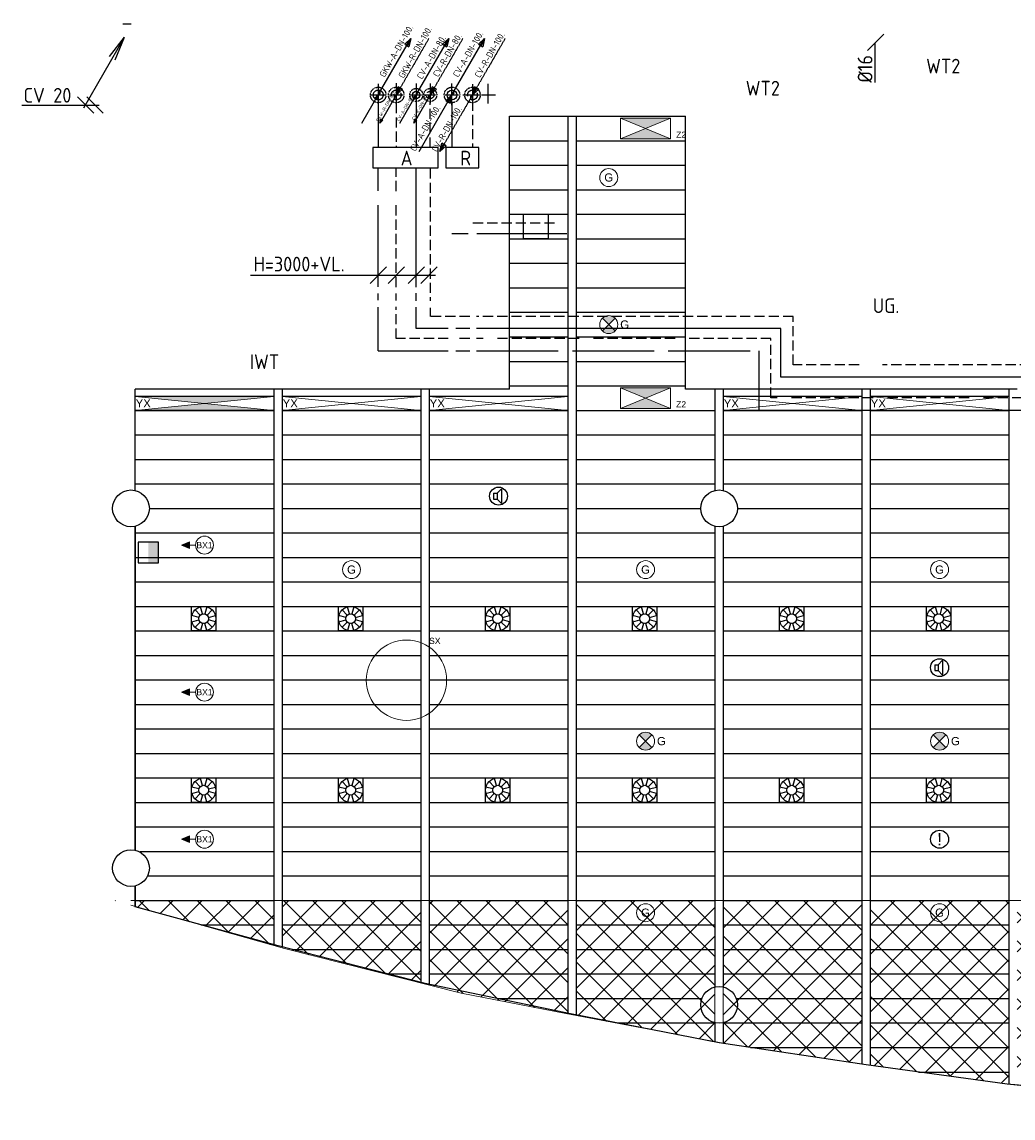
# Model space of a CAD drawing. Extents: x 7383 to 861143, y -570072 to -203000.
# Tile 4 of 30: x 427508 to 439643, y -294132 to -280713. Entities that reach past the tile are written whole.
import ezdxf

# ---------------------------------------------------------------- set-up
doc = ezdxf.new("R2010")
doc.units = 0
doc.header["$LTSCALE"] = 25
for name, pattern in [('2322105', [47, 40, -7]), ('2322106', [47, 5, -2, 5, -2, 5, -2, 5, -2, 5, -2, 5, -7]), ('2322107', [2000, 1000, 1000]), ('2322108', [7, 5, -2]), ('DASHED2', [0.375, 0.25, -0.125]), ('HIDDEN2', [0.1875, 0.125, -0.0625]), ('KW', [7, 4, -1, 1, -1])]:
    doc.linetypes.add(name, pattern=pattern)
doc.layers.get('0').update_dxf_attribs({"linetype": 'CONTINUOUS'})
for name, color, linetype in [('52', 3, 'CONTINUOUS'), ('60', 7, 'CONTINUOUS'), ('60-CV', 3, 'CONTINUOUS'), ('7KADERHALMOS', 2, 'CONTINUOUS'), ('KP-bandraster', 5, 'CONTINUOUS'), ('KP-Melders', 3, 'CONTINUOUS'), ('KP-Oppervlak', 3, 'CONTINUOUS'), ('KP-panelen', 1, 'CONTINUOUS'), ('KP-retour', 3, 'CONTINUOUS'), ('KP-slangen', 7, 'CONTINUOUS'), ('SYM-W', 7, 'CONTINUOUS'), ('Thermostaat', 160, 'CONTINUOUS'), ('WL522---_VWA', 2, 'CONTINUOUS'), ('WL532---_DBL', 6, 'CONTINUOUS'), ('WL532---_KW-LD', 5, 'KW'), ('WL550---_AANVOER', 4, 'CONTINUOUS'), ('WL550---_RETOUR', 4, 'CONTINUOUS'), ('WL5501--', 130, 'CONTINUOUS'), ('WL5501--_GKW-A', 4, 'CONTINUOUS'), ('WL5502--', 130, 'CONTINUOUS'), ('WL561---_AANVOER', 10, 'CONTINUOUS'), ('WL561---_RETOUR', 10, 'CONTINUOUS'), ('WL5611--_CV-A', 3, 'CONTINUOUS'), ('WL5612--_CV-R', 3, 'DASHED2')]:
    doc.layers.add(name, color=color, linetype=linetype)
doc.layers.add('KP-aanvoer', color=6, linetype='CONTINUOUS', plot=False)
for name, color, linetype, lineweight in [('KP-Aluminium', 8, 'CONTINUOUS', 18), ('KP-onderlegger CV GKW', 8, 'CONTINUOUS', 18), ('KP-Verlichting', 2, 'CONTINUOUS', 18)]:
    doc.layers.add(name, color=color, linetype=linetype, lineweight=lineweight)
doc.styles.add('arial', font='ARIAL.TTF')
doc.styles.add('BURO-018', font='ISO96.shx', dxfattribs={"height": 90})
doc.styles.add('ISO', font='ISO.SHX')

# ---------------------------------------------------------------- blocks, each defined once
blk = doc.blocks.new('PR')
at = {"layer": 'WL532---_KW-LD', "color": 7, "linetype": 'HIDDEN2'}
blk.add_line((200, 346.4), (0, 0), dxfattribs=at)
at = {"layer": 'WL532---_KW-LD', "color": 7}
for p, q in [((0, 0), (12, 50.8)), ((0, 0), (20.7, 45.8)), ((0, 0), (29.3, 40.8)), ((38, 35.8), (0, 0)), ((38, 35.8), (12, 50.8))]:
    blk.add_line(p, q, dxfattribs=at)
blk = doc.blocks.new('PA')
at = {"layer": 'WL532---_KW-LD', "color": 7, "linetype": 'Continuous'}
blk.add_line((0, 0), (200, 346.4), dxfattribs=at)
at = {"layer": 'WL532---_KW-LD', "color": 7}
for p, q in [((162, 310.6), (200, 346.4)), ((200, 346.4), (170.7, 305.6)), ((200, 346.4), (179.3, 300.6)), ((200, 346.4), (188, 295.6)), ((162, 310.6), (188, 295.6))]:
    blk.add_line(p, q, dxfattribs=at)
blk = doc.blocks.new('A$C796256B5')
at = {"layer": 'SYM-W', "color": 7}
blk.add_line((319, 592), (119, 392), dxfattribs=at)
at = {"layer": 'WL5501--_GKW-A', "color": 7}
blk.add_line((215, 3), (215, 488), dxfattribs=at)
at = {"layer": 'WL5501--_GKW-A', "color": 7, "style": 'ISO'}
blk.add_text('%%c16', height=180, rotation=90, dxfattribs=at).set_placement((180, 0))
blk = doc.blocks.new('SW30485012')
at = {"color": 0, "linetype": 'Continuous'}
for p, q in [((-2.5, 2.5), (-2.5, -2.5)), ((2.5, 2.5), (-2.5, 2.5)), ((2.5, -2.5), (2.5, 2.5)), ((-2.5, -2.5), (2.5, -2.5))]:
    blk.add_line(p, q, dxfattribs=at)
blk.add_solid([(-2.5, 0), (2.5, 0), (-2.5, -2.5), (2.5, -2.5)], dxfattribs=at)
at = {"color": 0, "linetype": 'Continuous', "style": 'BURO-018', "flags": 1}
blk.add_attdef('W_ID', (0, 0), '', height=1.8, dxfattribs=at)
blk = doc.blocks.new('A$C5CC54D2E')
at = {"layer": '60', "color": 1, "linetype": 'Continuous'}
for p in [(6621, 102), (6938, 730), (7006, 690)]:
    blk.add_line(p, (7121, 968), dxfattribs=at)
at = {"layer": '60', "color": 2, "linetype": 'Continuous'}
for points in [[(10159, -633), (10959, -633), (10959, -383), (10159, -383)], [(11054, -633), (11459, -633), (11459, -383), (11054, -383)]]:
    blk.add_lwpolyline(points, close=True, dxfattribs=at)
at = {"layer": '60-CV', "color": 7}
blk.add_line((5865, 138), (6811, 138), dxfattribs=at)
at = {"layer": '7KADERHALMOS', "linetype": 'Continuous'}
blk.add_line((7101, 1132), (7201, 1132), dxfattribs=at)
at = {"layer": 'SYM-W', "color": 7}
for p, q in [((6546, 237), (6746, 37)), ((6659, 237), (6859, 37)), ((10328, -1845), (10128, -2045)), ((10549, -1845), (10349, -2045)), ((10794, -1845), (10594, -2045)), ((10948, -1845), (10748, -2045))]:
    blk.add_line(p, q, dxfattribs=at)
at = {"layer": 'WL532---_DBL', "color": 7}
for p, q in [((11571, 397), (11571, 155)), ((11500, 261), (11661, 261))]:
    blk.add_line(p, q, dxfattribs=at)
at = {"layer": 'WL550---_AANVOER', "color": 7}
for p, q in [((10227, 399), (10227, 158)), ((10124, 261), (10315, 261))]:
    blk.add_line(p, q, dxfattribs=at)
at = {"layer": 'WL550---_AANVOER', "color": 7, "linetype": 'HIDDEN2'}
blk.add_circle((10227, 261), 95, dxfattribs=at)
at = {"layer": 'WL550---_RETOUR', "color": 7}
for p, q in [((10447, 404), (10447, 155)), ((10366, 261), (10530, 261))]:
    blk.add_line(p, q, dxfattribs=at)
at = {"layer": 'WL550---_RETOUR', "color": 7, "linetype": 'HIDDEN2'}
blk.add_circle((10447, 261), 95, dxfattribs=at)
at = {"layer": 'WL5501--', "linetype": '2322105'}
for p, q in [((10226, 161), (10226, -383)), ((10226, -2088), (10226, -638)), ((10226, -2252), (10226, -2168)), ((10226, -2871), (10226, -2337)), ((10226, -2871), (11085, -2871)), ((11178, -2871), (11348, -2871)), ((11429, -2871), (14886, -2871)), ((14886, -2871), (14886, -3596)), ((14886, -3596), (18487, -3596))]:
    blk.add_line(p, q, dxfattribs=at)
blk.add_circle((10227, 261), 60, dxfattribs=at)
for centre, radius, start, end in [((10222, 291), 30.5, 280.0223, 79.9777), ((10233, 231), 30.6, 101.1838, 258.8162)]:
    blk.add_arc(centre, radius, start, end, dxfattribs=at)
at = {"layer": 'WL5501--_GKW-A', "color": 7}
blk.add_line((8665, -1947), (10927, -1947), dxfattribs=at)
at = {"layer": 'WL5502--', "linetype": '2322106'}
for p, q in [((10447, 162), (10447, -383)), ((10447, -2090), (10447, -638)), ((10447, -2254), (10447, -2168)), ((10447, -2721), (10447, -2333)), ((11085, -2721), (10447, -2721)), ((11348, -2721), (11178, -2721)), ((15036, -2721), (11429, -2721)), ((15036, -3446), (15036, -2721)), ((18637, -3446), (15036, -3446))]:
    blk.add_line(p, q, dxfattribs=at)
blk.add_circle((10447, 261), 60, dxfattribs=at)
for centre, radius, start, end in [((10442, 291), 30.5, 280.0223, 79.9777), ((10453, 231), 30.6, 101.1838, 258.8162)]:
    blk.add_arc(centre, radius, start, end, dxfattribs=at)
at = {"layer": 'WL561---_AANVOER', "linetype": '2322107'}
for p, q in [((10692, 168), (10692, -383)), ((11129, 160), (11129, -383)), ((10692, -2090), (10692, -638)), ((11327, -1441), (11129, -1441)), ((12536, -1441), (11434, -1441)), ((10692, -2258), (10692, -2166)), ((10692, -2599), (10692, -2337)), ((11085, -2599), (10692, -2599)), ((11348, -2599), (11178, -2599)), ((15158, -2599), (11429, -2599)), ((15158, -3193), (15158, -2599)), ((18759, -3193), (15158, -3193))]:
    blk.add_line(p, q, dxfattribs=at)
for centre, radius in [((10692, 261), 45), ((11130, 261), 60)]:
    blk.add_circle(centre, radius, dxfattribs=at)
for centre, radius, start, end in [((10686, 283), 23.2, 284.113, 75.887), ((11125, 291), 30.5, 279.9917, 80.0083), ((10695, 238), 22.8, 98.9352, 261.0648), ((11135, 231), 30.5, 100.3207, 259.6793)]:
    blk.add_arc(centre, radius, start, end, dxfattribs=at)
at = {"layer": 'WL561---_RETOUR', "linetype": '2322108'}
for p, q in [((10863, -383), (10863, 171)), ((11382, 193), (11382, -383)), ((10863, -638), (10863, -2258)), ((12386, -1307), (11382, -1307)), ((10863, -2343), (10863, -2449)), ((11348, -2449), (10863, -2449)), ((15308, -2449), (11429, -2449)), ((15308, -3043), (15308, -2449)), ((16116, -3043), (15308, -3043)), ((18909, -3043), (16403, -3043))]:
    blk.add_line(p, q, dxfattribs=at)
for centre, radius in [((10863, 261), 45), ((11381, 261), 60)]:
    blk.add_circle(centre, radius, dxfattribs=at)
for centre, radius, start, end in [((10857, 283), 23.2, 284.113, 75.887), ((10866, 238), 22.8, 98.9352, 261.0648), ((11386, 231), 30.5, 100.3207, 259.6793)]:
    blk.add_arc(centre, radius, start, end, dxfattribs=at)
at = {"layer": 'WL5611--_CV-A', "color": 7}
for p, q in [((10692, 402), (10692, 155)), ((11130, 138), (11130, 402)), ((10619, 261), (10755, 261)), ((11047, 261), (11208, 261))]:
    blk.add_line(p, q, dxfattribs=at)
at = {"layer": 'WL5611--_CV-A', "color": 7, "linetype": 'HIDDEN2'}
for centre, radius in [((10692, 261), 80), ((11130, 261), 95)]:
    blk.add_circle(centre, radius, dxfattribs=at)
at = {"layer": 'WL5612--_CV-R', "color": 7}
for p, q in [((10863, 402), (10863, 155)), ((11381, 393), (11381, 153)), ((10790, 261), (10933, 261)), ((11264, 261), (11490, 261))]:
    blk.add_line(p, q, dxfattribs=at)
at = {"layer": 'WL5612--_CV-R', "color": 7, "linetype": 'HIDDEN2'}
for centre, radius in [((10863, 261), 80), ((11381, 261), 95)]:
    blk.add_circle(centre, radius, dxfattribs=at)
at = {"layer": 'WL5612--_CV-R'}
blk.add_arc((11376, 291), 30.5, 279.9917, 80.0083, dxfattribs=at)
at = {"layer": 'Thermostaat', "xscale": 50, "yscale": 50, "zscale": 50, "rotation": 89.99999999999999}
blk.add_blockref('SW30485012', (7413, -5340), dxfattribs=at)
at = {"layer": 'WL522---_VWA'}
blk.add_blockref('A$C796256B5', (16098, 412), dxfattribs=at)
at = {"layer": 'WL532---_DBL', "xscale": 2, "yscale": 2, "zscale": 2}
for name, p in [('PA', (10227, 261)), ('PR', (10447, 261)), ('PA', (10692, 261)), ('PR', (10863, 261)), ('PA', (11130, 261)), ('PR', (11381, 261)), ('PA', (10730, -432)), ('PR', (10981, -432))]:
    blk.add_blockref(name, p, dxfattribs=at)
at = {"layer": 'WL532---_DBL'}
for name, p in [('PA', (10027, -85)), ('PR', (10247, -85)), ('PA', (10492, -85)), ('PR', (10663, -85))]:
    blk.add_blockref(name, p, dxfattribs=at)
at = {"layer": '52', "color": 7, "style": 'ISO'}
for s, p in [('WT2', (16936, 524)), ('WT2', (14727, 254)), ('UG.', (16282, -2409)), ('IWT', (8655, -3095))]:
    blk.add_text(s, height=180, dxfattribs=at).set_placement(p)
at = {"layer": '60', "color": 1, "linetype": 'Continuous', "style": 'ISO'}
for s, p in [('A', (10502, -602)), ('R', (11231, -602))]:
    blk.add_text(s, height=180, dxfattribs=at).set_placement(p)
at = {"layer": '60-CV', "color": 7, "style": 'ISO'}
for s, p in [('CV 20', (5884, 167)), ('H=3000+VL.', (8700, -1899))]:
    blk.add_text(s, height=180, dxfattribs=at).set_placement(p)
at = {"layer": 'SYM-W', "color": 7, "style": 'ISO'}
for s, height, p in [('GKW-A-DN-100.', 80, (10305, 470)), ('GKW-R-DN-100.', 80, (10537, 458)), ('CV-A-DN-80.', 80, (10764, 446)), ('CV-R-DN-80.', 80, (10961, 473)), ('CV-A-DN-100.', 80, (11206, 470)), ('CV-R-DN-100.', 80, (11471, 463)), ('GKW-R-DN-100.', 40, (10232, -70)), ('CV-A-DN-80.', 40, (10483, -65)), ('CV-A-DN-100.', 80, (10680, -437)), ('CV-R-DN-80.', 40, (10667, -52)), ('CV-R-DN-100.', 80, (10944, -444))]:
    blk.add_text(s, height=height, rotation=60, dxfattribs=at).set_placement(p)
blk = doc.blocks.new('A$C370619C3')
at = {"layer": 'KP-Aluminium', "linetype": 'Continuous'}
h = blk.add_hatch(dxfattribs=at)
h.set_pattern_fill('ANSI37', color=256, scale=2000)
h.set_pattern_definition([(45, (-195930.18, 268705.72), (-176.7767, 176.7767), []), (135, (-195930.18, 268705.72), (-176.7767, -176.7767), [])])
h.paths.add_polyline_path([(21550, -9600), (19850, -9600), (19850, -12045), (21550, -12158)])
h.paths.add_polyline_path([(23350, -9600), (21650, -9600), (21650, -12165), (23350, -12225)])
h.paths.add_polyline_path([(25150, -9600), (23450, -9600), (23450, -12228), (23474, -12229), (25150, -12262)])
h.paths.add_polyline_path([(26950, -9600), (25250, -9600), (25250, -12264), (26950, -12216)])
h.paths.add_polyline_path([(27050, -12213), (28750, -12165), (28750, -9600), (27050, -9600)])
h.paths.add_polyline_path([(28850, -12159), (30550, -12013), (30550, -9600), (28850, -9600)])
h.paths.add_polyline_path([(32350, -9600), (30650, -9600), (30650, -12004), (32350, -11858)])
h.paths.add_polyline_path([(34150, -9600), (32450, -9600), (32450, -11850), (34150, -11607)])
h.paths.add_polyline_path([(35950, -9600), (34250, -9600), (34250, -11592), (35950, -11349), (35950, -11349)])
h.paths.add_polyline_path([(37721, -11008), (37750, -11001), (37750, -9600), (36050, -9600), (36050, -11330)])
h.paths.add_polyline_path([(37850, -9600), (37850, -10980), (39550, -10625), (39550, -9600)])
h.paths.add_polyline_path([(41350, -10168), (41350, -9600), (39650, -9600), (39650, -10602)])
h.paths.add_polyline_path([(43151, -9671), (43151, -9600), (41451, -9600), (41451, -10142)])
h.paths.add_polyline_path([(19750, -9600), (18050, -9600), (18050, -11861), (19741, -12037), (19750, -12038)])
h.paths.add_polyline_path([(17950, -9600), (16250, -9600), (16250, -11619), (17929, -11848), (17950, -11851)])
h.paths.add_polyline_path([(16150, -9600), (14450, -9600), (14450, -11349), (16150, -11605), (16150, -11605)])
h.paths.add_polyline_path([(12650, -9600), (12650, -11007), (14350, -11330), (14350, -9600)])
h.paths.add_polyline_path([(12550, -9600), (10850, -9600), (10850, -10633), (11244, -10733), (12524, -10983), (12550, -10988)])
h.paths.add_polyline_path([(10750, -9600), (9050, -9600), (9050, -10180), (9078, -10188), (10750, -10608)])
h.paths.add_polyline_path([(6991, -9600), (8950, -10152), (8950, -9600)])
for p, q in [((7200, -9600), (43409, -9600)), ((9078, -10188), (7200, -9659)), ((8950, -9600), (8950, -10152)), ((9050, -9600), (9050, -10180)), ((10750, -9600), (10750, -10608)), ((10850, -9600), (10850, -10633)), ((12550, -9600), (12550, -10988)), ((12650, -9600), (12650, -11007)), ((14350, -9600), (14350, -11330)), ((14450, -9600), (14450, -11349)), ((16150, -9600), (16150, -11605)), ((16250, -9600), (16250, -11619)), ((17950, -9600), (17950, -11851)), ((11244, -10733), (9078, -10188)), ((12524, -10983), (11244, -10733)), ((14450, -11349), (12524, -10983)), ((16150, -11605), (14450, -11349)), ((17929, -11848), (16150, -11605)), ((19741, -12037), (17929, -11848))]:
    blk.add_line(p, q, dxfattribs=at)

msp = doc.modelspace()

# ---------------------------------------------------------------- hatches: boundary and pattern name
at = {"layer": 'KP-Verlichting', "linetype": 'Continuous'}
h = msp.add_hatch(color=256, dxfattribs=at)
h.paths.add_polyline_path([(434838.5, -281892.5), (435143.2, -282018.2), (435447.9, -281892.5)])
h.paths.add_polyline_path([(435447.9, -282143.9), (435143.2, -282018.2), (434838.5, -282143.9)])
h = msp.add_hatch(color=256, dxfattribs=at)
h.paths.add_polyline_path([(434614.8, -284340.4), (434692.6, -284418.2), (434770.3, -284340.4, 0.4142136)])
h.paths.add_polyline_path([(434614.8, -284495.9, 0.4142136), (434770.3, -284495.9), (434692.6, -284418.2)])
h = msp.add_hatch(color=256, dxfattribs=at)
h.dxf.hatch_style = 1
h.paths.add_polyline_path([(430593.1, -285298.2), (428893.1, -285298.2), (429743.1, -285383.2)])
h.paths.add_polyline_path([(429743.1, -285383.2), (428893.1, -285468.2), (430593.1, -285468.2)])
h.paths.add_polyline_path([(430287.4, -285511.5), (430733.5, -285511.5), (430733.5, -285210), (430287.4, -285210)], flags=9)
h = msp.add_hatch(color=256, dxfattribs=at)
h.dxf.hatch_style = 1
h.paths.add_polyline_path([(429743.1, -285383.2), (428893.1, -285468.2), (430593.1, -285468.2)])
h.paths.add_polyline_path([(430593.1, -285298.2), (428893.1, -285298.2), (429743.1, -285383.2)])
h.paths.add_polyline_path([(430287.4, -285511.5), (430733.5, -285511.5), (430733.5, -285210), (430287.4, -285210)], flags=9)
h = msp.add_hatch(color=256, dxfattribs=at)
h.paths.add_polyline_path([(434838.5, -285192.5), (435143.2, -285318.2), (435447.9, -285192.5)])
h.paths.add_polyline_path([(435447.9, -285443.9), (435143.2, -285318.2), (434838.5, -285443.9)])
h = msp.add_hatch(color=256, dxfattribs=at)
h.dxf.hatch_style = 1
h.paths.add_polyline_path([(428893.1, -285298.2), (429743.1, -285383.2), (430593.1, -285298.2)])
h.paths.add_polyline_path([(430593.1, -285468.2), (429743.1, -285383.2), (428893.1, -285468.2)])
h = msp.add_hatch(color=256, dxfattribs=at)
h.paths.add_polyline_path([(429461.1, -287118.2), (429558.9, -287118.2), (429558.9, -287076.1)])
h.paths.add_polyline_path([(429461.1, -287118.2), (429558.9, -287160.2), (429558.9, -287118.2)])
h = msp.add_hatch(color=256, dxfattribs=at)
h.paths.add_polyline_path([(429461.1, -288918.2), (429558.9, -288918.2), (429558.9, -288876.1)])
h.paths.add_polyline_path([(429461.1, -288918.2), (429558.9, -288960.2), (429558.9, -288918.2)])
h = msp.add_hatch(color=256, dxfattribs=at)
h.paths.add_polyline_path([(435065.4, -289440.4), (435143.2, -289518.2), (435221, -289440.4, 0.4142136)])
h.paths.add_polyline_path([(435065.4, -289595.9, 0.4142136), (435221, -289595.9), (435143.2, -289518.2)])
h = msp.add_hatch(color=256, dxfattribs=at)
h.paths.add_polyline_path([(438665.3, -289440.4), (438743.1, -289518.2), (438820.9, -289440.4, 0.4142136)])
h.paths.add_polyline_path([(438665.3, -289595.9, 0.4142136), (438820.9, -289595.9), (438743.1, -289518.2)])
h = msp.add_hatch(color=256, dxfattribs=at)
h.paths.add_polyline_path([(429461.1, -290718.2), (429558.9, -290718.2), (429558.9, -290676.1)])
h.paths.add_polyline_path([(429461.1, -290718.2), (429558.9, -290760.2), (429558.9, -290718.2)])

# ---------------------------------------------------------------- linework, layer by layer
at = {"layer": 'KP-aanvoer'}
for p, q in [((429582.8, -288168.2), (429582.8, -287868.2)), ((429582.8, -287868.2), (429882.8, -287868.2)), ((429626.8, -287912.1), (429690.4, -287975.7)), ((429717.3, -287960.2), (429694, -287873.3)), ((429771.7, -287873.3), (429748.4, -287960.2)), ((429775.3, -287975.7), (429838.9, -287912.1)), ((429882.8, -287868.2), (429882.8, -288168.2)), ((431382.8, -288168.2), (431382.8, -287868.2)), ((431382.8, -287868.2), (431682.8, -287868.2)), ((431426.8, -287912.1), (431490.4, -287975.7)), ((431517.3, -287960.2), (431494, -287873.3)), ((431571.7, -287873.3), (431548.4, -287960.2)), ((431575.3, -287975.7), (431638.9, -287912.1)), ((431682.8, -287868.2), (431682.8, -288168.2)), ((433182.8, -288168.2), (433182.8, -287868.2)), ((433182.8, -287868.2), (433482.8, -287868.2)), ((433226.8, -287912.1), (433290.4, -287975.7)), ((433317.3, -287960.2), (433294, -287873.3)), ((433371.7, -287873.3), (433348.4, -287960.2)), ((433375.3, -287975.7), (433438.9, -287912.1)), ((433482.8, -287868.2), (433482.8, -288168.2)), ((434982.8, -288168.2), (434982.8, -287868.2)), ((434982.8, -287868.2), (435282.8, -287868.2)), ((435026.8, -287912.1), (435090.4, -287975.7)), ((435117.3, -287960.2), (435094, -287873.3)), ((435171.7, -287873.3), (435148.4, -287960.2)), ((435175.3, -287975.7), (435238.9, -287912.1)), ((435282.8, -287868.2), (435282.8, -288168.2)), ((436782.8, -288168.2), (436782.8, -287868.2)), ((436782.8, -287868.2), (437082.8, -287868.2)), ((436826.8, -287912.1), (436890.4, -287975.7)), ((436917.3, -287960.2), (436894, -287873.3)), ((436971.7, -287873.3), (436948.4, -287960.2)), ((436975.3, -287975.7), (437038.9, -287912.1)), ((437082.8, -287868.2), (437082.8, -288168.2)), ((438582.8, -288168.2), (438582.8, -287868.2)), ((438582.8, -287868.2), (438882.8, -287868.2)), ((438626.8, -287912.1), (438690.4, -287975.7)), ((438717.3, -287960.2), (438694, -287873.3)), ((438771.7, -287873.3), (438748.4, -287960.2)), ((438775.3, -287975.7), (438838.9, -287912.1)), ((438882.8, -287868.2), (438882.8, -288168.2)), ((429674.9, -288002.6), (429588, -287979.4)), ((429588, -288057), (429674.9, -288033.7)), ((429626.8, -288124.2), (429690.4, -288060.6)), ((429717.3, -288076.1), (429694, -288163.1)), ((429771.7, -288163.1), (429748.4, -288076.1)), ((429775.3, -288060.6), (429838.9, -288124.2)), ((429790.8, -288002.6), (429877.7, -287979.4)), ((429877.7, -288057), (429790.8, -288033.7)), ((431474.9, -288002.6), (431388, -287979.4)), ((431388, -288057), (431474.9, -288033.7)), ((431426.8, -288124.2), (431490.4, -288060.6)), ((431517.3, -288076.1), (431494, -288163.1)), ((431571.7, -288163.1), (431548.4, -288076.1)), ((431575.3, -288060.6), (431638.9, -288124.2)), ((431590.8, -288002.6), (431677.7, -287979.4)), ((431677.7, -288057), (431590.8, -288033.7)), ((433274.9, -288002.6), (433188, -287979.4)), ((433188, -288057), (433274.9, -288033.7)), ((433226.8, -288124.2), (433290.4, -288060.6)), ((433317.3, -288076.1), (433294, -288163.1)), ((433371.7, -288163.1), (433348.4, -288076.1)), ((433375.3, -288060.6), (433438.9, -288124.2)), ((433390.8, -288002.6), (433477.7, -287979.4)), ((433477.7, -288057), (433390.8, -288033.7)), ((435074.9, -288002.6), (434988, -287979.4)), ((434988, -288057), (435074.9, -288033.7)), ((435026.8, -288124.2), (435090.4, -288060.6)), ((435117.3, -288076.1), (435094, -288163.1)), ((435171.7, -288163.1), (435148.4, -288076.1)), ((435175.3, -288060.6), (435238.9, -288124.2)), ((435190.8, -288002.6), (435277.7, -287979.4)), ((435277.7, -288057), (435190.8, -288033.7)), ((436874.9, -288002.6), (436788, -287979.4)), ((436788, -288057), (436874.9, -288033.7)), ((436826.8, -288124.2), (436890.4, -288060.6)), ((436917.3, -288076.1), (436894, -288163.1)), ((436971.7, -288163.1), (436948.4, -288076.1)), ((436975.3, -288060.6), (437038.9, -288124.2)), ((436990.8, -288002.6), (437077.7, -287979.4)), ((437077.7, -288057), (436990.8, -288033.7)), ((438674.9, -288002.6), (438588, -287979.4)), ((438588, -288057), (438674.9, -288033.7)), ((438626.8, -288124.2), (438690.4, -288060.6)), ((438717.3, -288076.1), (438694, -288163.1)), ((438771.7, -288163.1), (438748.4, -288076.1)), ((438775.3, -288060.6), (438838.9, -288124.2)), ((438790.8, -288002.6), (438877.7, -287979.4)), ((438877.7, -288057), (438790.8, -288033.7)), ((429882.8, -288168.2), (429582.8, -288168.2)), ((431682.8, -288168.2), (431382.8, -288168.2)), ((433482.8, -288168.2), (433182.8, -288168.2)), ((435282.8, -288168.2), (434982.8, -288168.2)), ((437082.8, -288168.2), (436782.8, -288168.2)), ((438882.8, -288168.2), (438582.8, -288168.2)), ((429582.8, -290268.2), (429582.8, -289968.2)), ((429582.8, -289968.2), (429882.8, -289968.2)), ((429717.3, -290060.2), (429694, -289973.3)), ((429771.7, -289973.3), (429748.4, -290060.2)), ((429882.8, -289968.2), (429882.8, -290268.2)), ((431382.8, -290268.2), (431382.8, -289968.2)), ((431382.8, -289968.2), (431682.8, -289968.2)), ((431517.3, -290060.2), (431494, -289973.3)), ((431571.7, -289973.3), (431548.4, -290060.2)), ((431682.8, -289968.2), (431682.8, -290268.2)), ((433182.8, -290268.2), (433182.8, -289968.2)), ((433182.8, -289968.2), (433482.8, -289968.2)), ((433317.3, -290060.2), (433294, -289973.3)), ((433371.7, -289973.3), (433348.4, -290060.2)), ((433482.8, -289968.2), (433482.8, -290268.2)), ((434982.8, -290268.2), (434982.8, -289968.2)), ((434982.8, -289968.2), (435282.8, -289968.2)), ((435117.3, -290060.2), (435094, -289973.3)), ((435171.7, -289973.3), (435148.4, -290060.2)), ((435282.8, -289968.2), (435282.8, -290268.2)), ((436782.8, -290268.2), (436782.8, -289968.2)), ((436782.8, -289968.2), (437082.8, -289968.2)), ((436917.3, -290060.2), (436894, -289973.3)), ((436971.7, -289973.3), (436948.4, -290060.2)), ((437082.8, -289968.2), (437082.8, -290268.2)), ((438582.8, -290268.2), (438582.8, -289968.2)), ((438582.8, -289968.2), (438882.8, -289968.2)), ((438717.3, -290060.2), (438694, -289973.3)), ((438771.7, -289973.3), (438748.4, -290060.2)), ((438882.8, -289968.2), (438882.8, -290268.2)), ((429674.9, -290102.6), (429588, -290079.4)), ((429626.8, -290012.1), (429690.4, -290075.7)), ((429775.3, -290075.7), (429838.9, -290012.1)), ((429790.8, -290102.6), (429877.7, -290079.4)), ((431474.9, -290102.6), (431388, -290079.4)), ((431426.8, -290012.1), (431490.4, -290075.7)), ((431575.3, -290075.7), (431638.9, -290012.1)), ((431590.8, -290102.6), (431677.7, -290079.4)), ((433274.9, -290102.6), (433188, -290079.4)), ((433226.8, -290012.1), (433290.4, -290075.7)), ((433375.3, -290075.7), (433438.9, -290012.1)), ((433390.8, -290102.6), (433477.7, -290079.4)), ((435074.9, -290102.6), (434988, -290079.4)), ((435026.8, -290012.1), (435090.4, -290075.7)), ((435175.3, -290075.7), (435238.9, -290012.1)), ((435190.8, -290102.6), (435277.7, -290079.4)), ((436874.9, -290102.6), (436788, -290079.4)), ((436826.8, -290012.1), (436890.4, -290075.7)), ((436975.3, -290075.7), (437038.9, -290012.1)), ((436990.8, -290102.6), (437077.7, -290079.4)), ((438674.9, -290102.6), (438588, -290079.4)), ((438626.8, -290012.1), (438690.4, -290075.7)), ((438775.3, -290075.7), (438838.9, -290012.1)), ((438790.8, -290102.6), (438877.7, -290079.4)), ((429588, -290157), (429674.9, -290133.7)), ((429626.8, -290224.2), (429690.4, -290160.6)), ((429717.3, -290176.1), (429694, -290263.1)), ((429771.7, -290263.1), (429748.4, -290176.1)), ((429775.3, -290160.6), (429838.9, -290224.2)), ((429877.7, -290157), (429790.8, -290133.7)), ((431388, -290157), (431474.9, -290133.7)), ((431426.8, -290224.2), (431490.4, -290160.6)), ((431517.3, -290176.1), (431494, -290263.1)), ((431571.7, -290263.1), (431548.4, -290176.1)), ((431575.3, -290160.6), (431638.9, -290224.2)), ((431677.7, -290157), (431590.8, -290133.7)), ((433188, -290157), (433274.9, -290133.7)), ((433226.8, -290224.2), (433290.4, -290160.6)), ((433317.3, -290176.1), (433294, -290263.1)), ((433371.7, -290263.1), (433348.4, -290176.1)), ((433375.3, -290160.6), (433438.9, -290224.2)), ((433477.7, -290157), (433390.8, -290133.7)), ((434988, -290157), (435074.9, -290133.7)), ((435026.8, -290224.2), (435090.4, -290160.6)), ((435117.3, -290176.1), (435094, -290263.1)), ((435171.7, -290263.1), (435148.4, -290176.1)), ((435175.3, -290160.6), (435238.9, -290224.2)), ((435277.7, -290157), (435190.8, -290133.7)), ((436788, -290157), (436874.9, -290133.7)), ((436826.8, -290224.2), (436890.4, -290160.6)), ((436917.3, -290176.1), (436894, -290263.1)), ((436971.7, -290263.1), (436948.4, -290176.1)), ((436975.3, -290160.6), (437038.9, -290224.2)), ((437077.7, -290157), (436990.8, -290133.7)), ((438588, -290157), (438674.9, -290133.7)), ((438626.8, -290224.2), (438690.4, -290160.6)), ((438717.3, -290176.1), (438694, -290263.1)), ((438771.7, -290263.1), (438748.4, -290176.1)), ((438775.3, -290160.6), (438838.9, -290224.2)), ((438877.7, -290157), (438790.8, -290133.7)), ((429882.8, -290268.2), (429582.8, -290268.2)), ((431682.8, -290268.2), (431382.8, -290268.2)), ((433482.8, -290268.2), (433182.8, -290268.2)), ((435282.8, -290268.2), (434982.8, -290268.2)), ((437082.8, -290268.2), (436782.8, -290268.2)), ((438882.8, -290268.2), (438582.8, -290268.2))]:
    msp.add_line(p, q, dxfattribs=at)
for centre, radius in [((429732.8, -288018.2), 150), ((429732.8, -288018.2), 60), ((431532.8, -288018.2), 150), ((431532.8, -288018.2), 60), ((433332.8, -288018.2), 150), ((433332.8, -288018.2), 60), ((435132.8, -288018.2), 150), ((435132.8, -288018.2), 60), ((436932.8, -288018.2), 150), ((436932.8, -288018.2), 60), ((438732.8, -288018.2), 150), ((438732.8, -288018.2), 60), ((429732.8, -290118.2), 150), ((431532.8, -290118.2), 150), ((433332.8, -290118.2), 150), ((435132.8, -290118.2), 150), ((436932.8, -290118.2), 150), ((438732.8, -290118.2), 150), ((429732.8, -290118.2), 60), ((431532.8, -290118.2), 60), ((433332.8, -290118.2), 60), ((435132.8, -290118.2), 60), ((436932.8, -290118.2), 60), ((438732.8, -290118.2), 60)]:
    msp.add_circle(centre, radius, dxfattribs=at)
at = {"layer": 'KP-bandraster', "linetype": 'Continuous'}
for p, q in [((434193.2, -281868.2), (434193.2, -292849.8)), ((434293.2, -281868.2), (434293.2, -292870)), ((430593.1, -285208.6), (430593.1, -292010.1)), ((430693.1, -285208.6), (430693.1, -292036.4)), ((432393.1, -285208.6), (432393.1, -292470)), ((432493.1, -285208.6), (432493.1, -292493.2)), ((435993.1, -285208.6), (435993.1, -286448.8)), ((436093.1, -285208.6), (436093.1, -286448.8)), ((437793.1, -285208.6), (437793.1, -293473)), ((437893.1, -285208.6), (437893.1, -293487.3)), ((439593.1, -285208.6), (439593.1, -293718.6)), ((428893.1, -286887.6), (428893.1, -290852.1)), ((435993.1, -286887.6), (435993.1, -292527.6)), ((436093.1, -286887.6), (436093.1, -292527.6)), ((428893.1, -291290.8), (428893.1, -291548.1)), ((435993.1, -292966.4), (435993.1, -293200.4)), ((436093.1, -292966.4), (436093.1, -293217.6))]:
    msp.add_line(p, q, dxfattribs=at)
for centre in [(428843.1, -286668.2), (436043.1, -286668.2), (428843.1, -291071.5), (436043.1, -292747)]:
    msp.add_circle(centre, 225, dxfattribs=at)
at = {"layer": 'KP-Melders', "linetype": 'Continuous'}
for p, q in [((433283.2, -286483.7), (433326.2, -286483.7)), ((433283.2, -286483.7), (433283.2, -286553.7)), ((433326.2, -286483.7), (433378.3, -286428.4)), ((433326.2, -286483.7), (433326.2, -286553.7)), ((433378.3, -286428.4), (433378.3, -286609.1)), ((433283.2, -286553.7), (433326.2, -286553.7)), ((433283.2, -286553.7), (433326.2, -286553.7)), ((433326.2, -286553.7), (433378.3, -286609.1)), ((438683.2, -288583.7), (438726.2, -288583.7)), ((438683.2, -288583.7), (438683.2, -288653.7)), ((438726.2, -288583.7), (438778.3, -288528.4)), ((438726.2, -288583.7), (438726.2, -288653.7)), ((438778.3, -288528.4), (438778.3, -288709.1)), ((438683.2, -288653.7), (438726.2, -288653.7)), ((438683.2, -288653.7), (438726.2, -288653.7)), ((438726.2, -288653.7), (438778.3, -288709.1))]:
    msp.add_line(p, q, dxfattribs=at)
for centre in [(433343.1, -286518.2), (438743.1, -288618.2), (438743.1, -290718.2)]:
    msp.add_circle(centre, 110, dxfattribs=at)
at = {"layer": 'KP-Oppervlak', "linetype": 'Continuous'}
for p, q in [((433479.1, -281868.2), (435631.6, -281868.2)), ((433479.1, -285208.6), (433479.1, -281868.2)), ((435631.6, -285208.6), (435631.6, -281868.2)), ((433479.1, -285208.6), (428893.1, -285208.6)), ((428893.1, -286448.8), (428893.1, -285208.6)), ((439693.1, -285208.6), (435631.6, -285208.6)), ((428893.1, -290843.6), (428893.1, -286887.6)), ((428893.1, -291548.1), (428893.1, -291290.8)), ((430643.1, -292023.6), (428893.1, -291548.1)), ((432443.1, -292482.7), (430643.1, -292023.6)), ((434243.1, -292860.3), (432443.1, -292482.7)), ((436043.1, -293210.1), (434243.1, -292860.3)), ((437843.1, -293480.5), (436043.1, -293210.1)), ((439572, -293716.6), (437843.1, -293480.5)), ((441443.1, -293890.6), (439572, -293716.6))]:
    msp.add_line(p, q, dxfattribs=at)
at = {"layer": 'KP-panelen', "linetype": 'Continuous'}
for p, q in [((433479.1, -282168.2), (434193.1, -282168.2)), ((434293.1, -282168.2), (435631.6, -282168.2)), ((433479.1, -282468.2), (434193.1, -282468.2)), ((434293.1, -282468.2), (435631.6, -282468.2)), ((433479.1, -282768.2), (434193.1, -282768.2)), ((434293.1, -282768.2), (435631.6, -282768.2)), ((433479.1, -283068.2), (434193.1, -283068.2)), ((434293.1, -283068.2), (435631.6, -283068.2)), ((433479.1, -283368.2), (434193.1, -283368.2)), ((434293.1, -283368.2), (435631.6, -283368.2)), ((433479.1, -283668.2), (434193.1, -283668.2)), ((434293.1, -283668.2), (435631.6, -283668.2)), ((433479.1, -283968.2), (434193.1, -283968.2)), ((434293.1, -283968.2), (435631.6, -283968.2)), ((433479.1, -284268.2), (434193.1, -284268.2)), ((434293.1, -284268.2), (435631.6, -284268.2)), ((433479.1, -284568.2), (434193.1, -284568.2)), ((434293.1, -284568.2), (435631.6, -284568.2)), ((433479.1, -284868.2), (434193.1, -284868.2)), ((434293.1, -284868.2), (435631.6, -284868.2)), ((433479.1, -285168.2), (434193.1, -285168.2)), ((434293.1, -285168.2), (435631.6, -285168.2)), ((430593.1, -285298.2), (428893.1, -285298.2)), ((432393.1, -285298.2), (430693.1, -285298.2)), ((434193.1, -285298.2), (432493.1, -285298.2)), ((437793.1, -285298.2), (436093.1, -285298.2)), ((439593.1, -285298.2), (437893.1, -285298.2)), ((428893.1, -285468.2), (430593.1, -285468.2)), ((430593.1, -285468.2), (428893.1, -285468.2)), ((430693.1, -285468.2), (432393.1, -285468.2)), ((432393.1, -285468.2), (430693.1, -285468.2)), ((432493.1, -285468.2), (434193.1, -285468.2)), ((434193.1, -285468.2), (432493.1, -285468.2)), ((434293.1, -285468.2), (435993.1, -285468.2)), ((436093.1, -285468.2), (437793.1, -285468.2)), ((437793.1, -285468.2), (436093.1, -285468.2)), ((437893.1, -285468.2), (439593.1, -285468.2)), ((439593.1, -285468.2), (437893.1, -285468.2)), ((428893.1, -285768.2), (430593.1, -285768.2)), ((430693.1, -285768.2), (432393.1, -285768.2)), ((432493.1, -285768.2), (434193.1, -285768.2)), ((434293.1, -285768.2), (435993.1, -285768.2)), ((436093.1, -285768.2), (437793.1, -285768.2)), ((437893.1, -285768.2), (439593.1, -285768.2)), ((428893.1, -286068.2), (430593.1, -286068.2)), ((430693.1, -286068.2), (432393.1, -286068.2)), ((432493.1, -286068.2), (434193.1, -286068.2)), ((434293.1, -286068.2), (435993.1, -286068.2)), ((436093.1, -286068.2), (437793.1, -286068.2)), ((437893.1, -286068.2), (439593.1, -286068.2)), ((428893.1, -286368.2), (430593.1, -286368.2)), ((430693.1, -286368.2), (432393.1, -286368.2)), ((432493.1, -286368.2), (434193.1, -286368.2)), ((434293.1, -286368.2), (435993.1, -286368.2)), ((436093.1, -286368.2), (437793.1, -286368.2)), ((437893.1, -286368.2), (439593.1, -286368.2)), ((429068.1, -286668.2), (430593.1, -286668.2)), ((430693.1, -286668.2), (432393.1, -286668.2)), ((432493.1, -286668.2), (434193.1, -286668.2)), ((434293.1, -286668.2), (435818.1, -286668.2)), ((436268.1, -286668.2), (437793.1, -286668.2)), ((437893.1, -286668.2), (439593.1, -286668.2)), ((428893.1, -286968.2), (430593.1, -286968.2)), ((430693.1, -286968.2), (432393.1, -286968.2)), ((432493.1, -286968.2), (434193.1, -286968.2)), ((434293.1, -286968.2), (435993.1, -286968.2)), ((436093.1, -286968.2), (437793.1, -286968.2)), ((437893.1, -286968.2), (439593.1, -286968.2)), ((428893.1, -287268.2), (430593.1, -287268.2)), ((430693.1, -287268.2), (432393.1, -287268.2)), ((432493.1, -287268.2), (434193.1, -287268.2)), ((434293.1, -287268.2), (435993.1, -287268.2)), ((436093.1, -287268.2), (437793.1, -287268.2)), ((437893.1, -287268.2), (439593.1, -287268.2)), ((428893.1, -287568.2), (430593.1, -287568.2)), ((430693.1, -287568.2), (432393.1, -287568.2)), ((432493.1, -287568.2), (434193.1, -287568.2)), ((434293.1, -287568.2), (435993.1, -287568.2)), ((436093.1, -287568.2), (437793.1, -287568.2)), ((437893.1, -287568.2), (439593.1, -287568.2)), ((428893.1, -287868.2), (430593.1, -287868.2)), ((430693.1, -287868.2), (432393.1, -287868.2)), ((432493.1, -287868.2), (434193.1, -287868.2)), ((434293.1, -287868.2), (435993.1, -287868.2)), ((436093.1, -287868.2), (437793.1, -287868.2)), ((437893.1, -287868.2), (439593.1, -287868.2)), ((428893.1, -288168.2), (430593.1, -288168.2)), ((430693.1, -288168.2), (432393.1, -288168.2)), ((432493.1, -288168.2), (434193.1, -288168.2)), ((434293.1, -288168.2), (435993.1, -288168.2)), ((436093.1, -288168.2), (437793.1, -288168.2)), ((437893.1, -288168.2), (439593.1, -288168.2)), ((428893.1, -288468.2), (430593.1, -288468.2)), ((430693.1, -288468.2), (432393.1, -288468.2)), ((432493.1, -288468.2), (434193.1, -288468.2)), ((434293.1, -288468.2), (435993.1, -288468.2)), ((436093.1, -288468.2), (437793.1, -288468.2)), ((437893.1, -288468.2), (439593.1, -288468.2)), ((428893.1, -288768.2), (430593.1, -288768.2)), ((430693.1, -288768.2), (432393.1, -288768.2)), ((432493.1, -288768.2), (434193.1, -288768.2)), ((434293.1, -288768.2), (435993.1, -288768.2)), ((436093.1, -288768.2), (437793.1, -288768.2)), ((437893.1, -288768.2), (439593.1, -288768.2)), ((428893.1, -289068.2), (430593.1, -289068.2)), ((430693.1, -289068.2), (432393.1, -289068.2)), ((432493.1, -289068.2), (434193.1, -289068.2)), ((434293.1, -289068.2), (435993.1, -289068.2)), ((436093.1, -289068.2), (437793.1, -289068.2)), ((437893.1, -289068.2), (439593.1, -289068.2)), ((428893.1, -289368.2), (430593.1, -289368.2)), ((430693.1, -289368.2), (432393.1, -289368.2)), ((432493.1, -289368.2), (434193.1, -289368.2)), ((434293.1, -289368.2), (435993.1, -289368.2)), ((436093.1, -289368.2), (437793.1, -289368.2)), ((437893.1, -289368.2), (439593.1, -289368.2)), ((428893.1, -289668.2), (430593.1, -289668.2)), ((430693.1, -289668.2), (432393.1, -289668.2)), ((432493.1, -289668.2), (434193.1, -289668.2)), ((434293.1, -289668.2), (435993.1, -289668.2)), ((436093.1, -289668.2), (437793.1, -289668.2)), ((437893.1, -289668.2), (439593.1, -289668.2)), ((428893.1, -289968.2), (430593.1, -289968.2)), ((430693.1, -289968.2), (432393.1, -289968.2)), ((432493.1, -289968.2), (434193.1, -289968.2)), ((434293.1, -289968.2), (435993.1, -289968.2)), ((436093.1, -289968.2), (437793.1, -289968.2)), ((437893.1, -289968.2), (439593.1, -289968.2)), ((428893.1, -290268.2), (430593.1, -290268.2)), ((430693.1, -290268.2), (432393.1, -290268.2)), ((432493.1, -290268.2), (434193.1, -290268.2)), ((434293.1, -290268.2), (435993.1, -290268.2)), ((436093.1, -290268.2), (437793.1, -290268.2)), ((437893.1, -290268.2), (439593.1, -290268.2)), ((428893.1, -290568.2), (430593.1, -290568.2)), ((430693.1, -290568.2), (432393.1, -290568.2)), ((432493.1, -290568.2), (434193.1, -290568.2)), ((434293.1, -290568.2), (435993.1, -290568.2)), ((436093.1, -290568.2), (437793.1, -290568.2)), ((437893.1, -290568.2), (439593.1, -290568.2)), ((428955.8, -290868.2), (430593.1, -290868.2)), ((430693.1, -290868.2), (432393.1, -290868.2)), ((432493.1, -290868.2), (434193.1, -290868.2)), ((434293.2, -290868.2), (435993.2, -290868.2)), ((436093.1, -290868.2), (437793.1, -290868.2)), ((437893.1, -290868.2), (439593.1, -290868.2)), ((429046.2, -291168.2), (430593.1, -291168.2)), ((430693.1, -291168.2), (432393.1, -291168.2)), ((432493.1, -291168.2), (434193.1, -291168.2)), ((434293.2, -291168.2), (435993.2, -291168.2)), ((436093.1, -291168.2), (437793.1, -291168.2)), ((437893.1, -291168.2), (439593.1, -291168.2)), ((428893.1, -291468.2), (430593.1, -291468.2)), ((430693.1, -291468.2), (432393.1, -291468.2)), ((432493.1, -291468.2), (434193.1, -291468.2)), ((434293.2, -291468.2), (435993.2, -291468.2)), ((436093.1, -291468.2), (437793.1, -291468.2)), ((437893.1, -291468.2), (439593.1, -291468.2)), ((429702.9, -291768.2), (430593.1, -291768.2)), ((430693.1, -291768.2), (432393.1, -291768.2)), ((432493.1, -291768.2), (434193.1, -291768.2)), ((434293.2, -291768.2), (435993.2, -291768.2)), ((436093.1, -291768.2), (437793.1, -291768.2)), ((437893.1, -291768.2), (439593.1, -291768.2)), ((430817.7, -292068.2), (432393.1, -292068.2)), ((432493.1, -292068.2), (434193.1, -292068.2)), ((434293.2, -292068.2), (435993.2, -292068.2)), ((436093.1, -292068.2), (437793.1, -292068.2)), ((437893.1, -292068.2), (439593.1, -292068.2)), ((431993.9, -292368.2), (432393.1, -292368.2)), ((432493.1, -292368.2), (434193.1, -292368.2)), ((434293.2, -292368.2), (435993.2, -292368.2)), ((436093.1, -292368.2), (437793.1, -292368.2)), ((437893.1, -292368.2), (439593.1, -292368.2)), ((433327.2, -292668.2), (434193.1, -292668.2)), ((434293.2, -292668.2), (435832.3, -292668.2)), ((436253.8, -292668.2), (437793.1, -292668.2)), ((437893.1, -292668.2), (439593.1, -292668.2)), ((434798.3, -292968.2), (435993.2, -292968.2)), ((436093.1, -292968.2), (437793.1, -292968.2)), ((437893.1, -292968.2), (439593.1, -292968.2)), ((436429.8, -293268.2), (437793.1, -293268.2)), ((437893.1, -293268.2), (439593.1, -293268.2)), ((438485.1, -293568.2), (439593.1, -293568.2))]:
    msp.add_line(p, q, dxfattribs=at)
at = {"layer": 'KP-retour'}
for p, q in [((433650.8, -283368.2), (433650.8, -283068.2)), ((433650.8, -283068.2), (433950.8, -283068.2)), ((433950.8, -283068.2), (433950.8, -283368.2)), ((433950.8, -283368.2), (433650.8, -283368.2))]:
    msp.add_line(p, q, dxfattribs=at)
at = {"layer": 'KP-Verlichting', "linetype": 'Continuous'}
for p, q in [((434838.5, -281892.5), (435447.9, -281892.5)), ((434838.5, -282143.9), (434838.5, -281892.5)), ((434838.5, -282143.9), (435447.9, -281892.5)), ((434838.5, -281892.5), (435447.9, -282143.9)), ((435447.9, -281892.5), (435447.9, -282143.9)), ((435447.9, -282143.9), (434838.5, -282143.9)), ((434770.3, -284495.9), (434614.8, -284340.4)), ((434614.8, -284495.9), (434770.3, -284340.4)), ((434838.5, -285192.5), (435447.9, -285192.5)), ((434838.5, -285443.9), (434838.5, -285192.5)), ((434838.5, -285443.9), (435447.9, -285192.5)), ((434838.5, -285192.5), (435447.9, -285443.9)), ((435447.9, -285192.5), (435447.9, -285443.9)), ((428893.1, -285468.2), (430593.1, -285298.2)), ((428893.1, -285298.2), (430593.1, -285468.2)), ((428893.1, -285468.2), (430593.1, -285298.2)), ((428893.1, -285298.2), (430593.1, -285468.2)), ((428893.1, -285298.2), (428893.1, -285468.2)), ((430593.1, -285298.2), (430593.1, -285468.2)), ((430693.1, -285468.2), (432393.1, -285298.2)), ((430693.1, -285298.2), (432393.1, -285468.2)), ((432493.1, -285468.2), (434193.1, -285298.2)), ((432493.1, -285298.2), (434193.1, -285468.2)), ((436093.1, -285468.2), (437793.1, -285298.2)), ((436093.1, -285298.2), (437793.1, -285468.2)), ((437893.1, -285468.2), (439593.1, -285298.2)), ((437893.1, -285298.2), (439593.1, -285468.2)), ((435447.9, -285443.9), (434838.5, -285443.9)), ((429461.1, -287118.2), (429558.9, -287076.1)), ((429633.1, -287118.2), (429461.1, -287118.2)), ((429461.1, -287118.2), (429558.9, -287160.2)), ((429558.9, -287160.2), (429558.9, -287076.1)), ((429461.1, -288918.2), (429558.9, -288876.1)), ((429558.9, -288960.2), (429558.9, -288876.1)), ((429633.1, -288918.2), (429461.1, -288918.2)), ((429461.1, -288918.2), (429558.9, -288960.2)), ((435221, -289595.9), (435065.4, -289440.4)), ((435065.4, -289595.9), (435221, -289440.4)), ((438820.9, -289595.9), (438665.3, -289440.4)), ((438665.3, -289595.9), (438820.9, -289440.4)), ((429461.1, -290718.2), (429558.9, -290676.1)), ((429633.1, -290718.2), (429461.1, -290718.2)), ((429461.1, -290718.2), (429558.9, -290760.2)), ((429558.9, -290760.2), (429558.9, -290676.1))]:
    msp.add_line(p, q, dxfattribs=at)
for centre, radius in [((434692.7, -282618.2), 110), ((434692.6, -284418.2), 110), ((434692.6, -284418.2), 110), ((429743.1, -287118.2), 110), ((431543.1, -287418.2), 110), ((435143.1, -287418.2), 110), ((438743.1, -287418.2), 110), ((432216.2, -288772.2), 491.8), ((429743.1, -288918.2), 110), ((435143.2, -289518.2), 110), ((438743.1, -289518.2), 110), ((429743.1, -290718.2), 110), ((435143.2, -291618.2), 110), ((438743.1, -291618.2), 110)]:
    msp.add_circle(centre, radius, dxfattribs=at)

# ---------------------------------------------------------------- block references
at = {"layer": 'KP-onderlegger CV GKW', "linetype": 'Continuous'}
msp.add_blockref('A$C5CC54D2E', (421643.1, -281868.2), dxfattribs=at)
at = {"layer": 'KP-slangen', "linetype": 'Continuous'}
msp.add_blockref('A$C370619C3', (421643.1, -281868.2), dxfattribs=at)

# ---------------------------------------------------------------- texts
at = {"layer": 'KP-Melders', "linetype": 'Continuous', "insert": (438743.1, -290718.2), "char_height": 150, "attachment_point": 5, "style": 'arial'}
msp.add_mtext('\\A1;!', dxfattribs=at)
at = {"layer": 'KP-Verlichting', "linetype": 'Continuous', "attachment_point": 5, "style": 'arial'}
for s, insert, char_height in [('\\A1;Z2', (435578.8, -282093.5), 75), ('\\A1;G', (434692.7, -282618.2), 100), ('\\A1;G', (434887.1, -284418.2), 100), ('\\A1;YX', (428992.7, -285381.8), 100), ('\\A1;YX', (430792.7, -285381.8), 100), ('\\A1;YX', (432592.7, -285381.8), 100), ('\\A1;Z2', (435578.8, -285393.5), 75), ('\\A1;YX', (436192.7, -285381.8), 100), ('\\A1;YX', (437992.7, -285381.8), 100), ('\\A1;BX1', (429743.1, -287118.2), 75), ('\\A1;G', (431543.1, -287418.2), 100), ('\\A1;G', (435143.1, -287418.2), 100), ('\\A1;G', (438743.1, -287418.2), 100), ('\\A1;SX', (432562.8, -288290.9), 75), ('\\A1;BX1', (429743.1, -288918.2), 75), ('\\A1;G', (435337.8, -289518.2), 100), ('\\A1;G', (438937.7, -289518.2), 100), ('\\A1;BX1', (429743.1, -290718.2), 75), ('\\A1;G', (435143.2, -291618.2), 100), ('\\A1;G', (438743.1, -291618.2), 100)]:
    msp.add_mtext(s, dxfattribs=dict(at, insert=insert, char_height=char_height))

doc.saveas('drawing.dxf')
